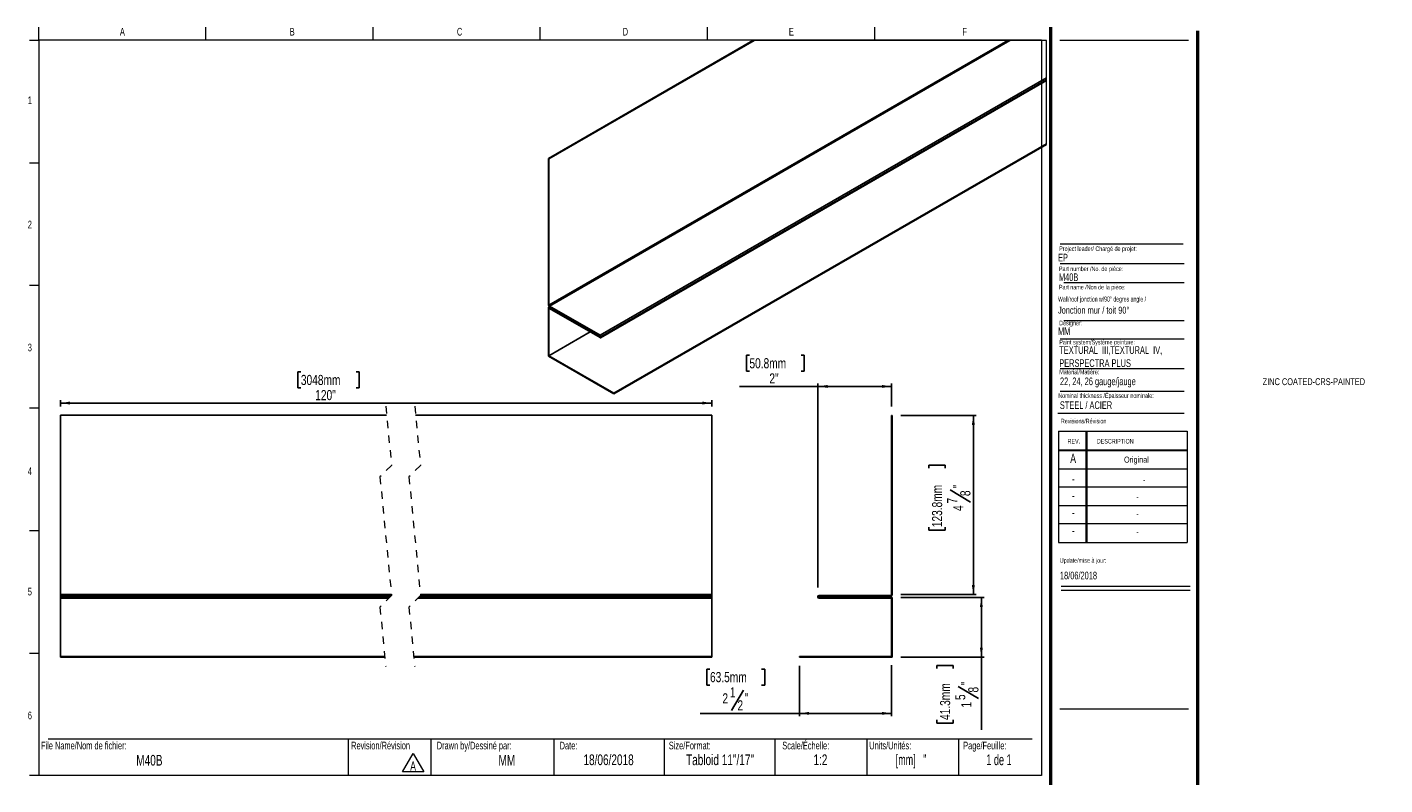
# Model space of a CAD drawing. Header units: inches. Extents: x 0.5 to 18.9, y 0.4 to 10.7.
import ezdxf

# ---------------------------------------------------------------- set-up
doc = ezdxf.new("R2010")
doc.units = ezdxf.units.IN
doc.header["$MEASUREMENT"] = 0
doc.linetypes.add('HIDDEN', pattern=[0.075, 0.05, -0.025])
doc.layers.add('FORMAT', color=7, linetype='Continuous')
doc.styles.add('SLDTEXTSTYLE0', font='TXT', dxfattribs={"width": 0.7})
doc.styles.add('SLDTEXTSTYLE1', font='TXT', dxfattribs={"width": 0.633333})
doc.styles.add('SLDTEXTSTYLE2', font='TXT', dxfattribs={"width": 0.625})
doc.styles.add('SLDTEXTSTYLE3', font='TXT', dxfattribs={"width": 0.605})
doc.styles.add('SLDTEXTSTYLE4', font='TXT', dxfattribs={"width": 0.75})
doc.dimstyles.new('SLDDIMSTYLE0', dxfattribs={"dimtxt": 0.137795, "dimasz": 0.13, "dimexe": 0, "dimexo": 0.0625, "dimgap": 0.034449, "dimtad": 1, "dimlfac": 2, "dimrnd": 1e-09, "dimzin": 12, "dimdsep": 46, "dimlunit": 5, "dimtxsty": 'SLDTEXTSTYLE4', "dimsah": 1, "dimcen": 0.09, "dimadec": 0, "dimazin": 3, "dimtfac": 1, "dimtofl": 0, "dimtmove": 0, "dimatfit": 3, "dimfxl": 1, "dimfrac": 2, "dimtolj": 1, "dimtzin": 12, "dimarcsym": 0})
doc.dimstyles.new('SLDDIMSTYLE1', dxfattribs={"dimtxt": 0.137795, "dimasz": 0.13, "dimexe": 0, "dimexo": 0.0625, "dimgap": 0.034449, "dimtad": 1, "dimdec": 6, "dimlfac": 2, "dimrnd": 1e-09, "dimzin": 12, "dimdsep": 46, "dimlunit": 5, "dimtxsty": 'SLDTEXTSTYLE4', "dimsah": 1, "dimcen": 0.09, "dimadec": 0, "dimazin": 3, "dimtfac": 1, "dimtofl": 0, "dimtmove": 0, "dimatfit": 3, "dimfxl": 1, "dimfrac": 2, "dimtolj": 1, "dimtzin": 12, "dimarcsym": 0})

# ---------------------------------------------------------------- blocks, each defined once
blk = doc.blocks.new('SW_NOTE_0')
at = {"color": 0, "linetype": 'Continuous', "lineweight": 0}
for p, q in [((-0.097, 0.017), (0.049, 0.27)), ((0.049, 0.27), (0.195, 0.017)), ((0.195, 0.017), (-0.097, 0.017))]:
    blk.add_line(p, q, dxfattribs=at)
at = {"color": 0, "linetype": 'Continuous', "lineweight": 0, "insert": (0.049, 0.161), "char_height": 0.125, "attachment_point": 2, "style": 'SLDTEXTSTYLE0'}
blk.add_mtext('A', dxfattribs=at)
blk = doc.blocks.new('SW_NOTE_1')
at = {"layer": 'FORMAT', "color": 0, "char_height": 0.10417, "attachment_point": 1, "style": 'SLDTEXTSTYLE0'}
for s, insert in [('TEXTURAL  III,TEXTURAL  IV,', (0, 0.134)), ('PERSPECTRA PLUS', (0, -0.044))]:
    blk.add_mtext(s, dxfattribs=dict(at, insert=insert))
blk = doc.blocks.new('_D')
at = {"layer": 'FORMAT'}
for p, q in [((10.283, 6.234), (10.241, 6.234)), ((10.241, 6.234), (10.241, 6.015)), ((10.984, 6.234), (11.026, 6.234)), ((11.026, 6.234), (11.026, 6.015)), ((10.241, 6.015), (10.283, 6.015)), ((11.026, 6.015), (10.984, 6.015)), ((11.214, 5.809), (10.148, 5.809)), ((11.214, 3.077), (11.214, 5.849)), ((11.214, 5.809), (12.214, 5.809)), ((12.214, 5.534), (12.214, 5.849))]:
    blk.add_line(p, q, dxfattribs=at)
for points in [[(11.214, 5.809), (11.344, 5.789), (11.344, 5.829)], [(12.214, 5.809), (12.084, 5.829), (12.084, 5.789)]]:
    blk.add_solid(points, dxfattribs=at)
at = {"layer": 'FORMAT', "char_height": 0.1378, "attachment_point": 1, "style": 'SLDTEXTSTYLE4'}
for s, insert in [('50.8mm', (10.283, 6.193)), ('2"', (10.554, 5.987))]:
    blk.add_mtext(s, dxfattribs=dict(at, insert=insert))
blk = doc.blocks.new('_D_1')
at = {"layer": 'FORMAT'}
for p, q in [((9.747, 1.967), (9.705, 1.967)), ((9.705, 1.967), (9.705, 1.748)), ((10.448, 1.967), (10.49, 1.967)), ((10.49, 1.967), (10.49, 1.748)), ((10.964, 2.009), (10.964, 1.325)), ((12.214, 2.019), (12.214, 1.325)), ((9.705, 1.748), (9.747, 1.748)), ((10.203, 1.68), (10.037, 1.404)), ((10.49, 1.748), (10.448, 1.748)), ((10.964, 1.364), (9.612, 1.364)), ((12.214, 1.364), (10.964, 1.364))]:
    blk.add_line(p, q, dxfattribs=at)
for points in [[(10.964, 1.364), (11.094, 1.344), (11.094, 1.384)], [(12.214, 1.364), (12.084, 1.384), (12.084, 1.344)]]:
    blk.add_solid(points, dxfattribs=at)
at = {"layer": 'FORMAT', "attachment_point": 1, "style": 'SLDTEXTSTYLE4'}
for s, insert, char_height in [('63.5mm', (9.747, 1.926), 0.1378), ('1', (10.018, 1.72), 0.138), ('2', (9.916, 1.637), 0.138), ('2', (10.12, 1.542), 0.138), ('"', (10.222, 1.639), 0.138)]:
    blk.add_mtext(s, dxfattribs=dict(at, insert=insert, char_height=char_height))
blk = doc.blocks.new('_D_2')
at = {"layer": 'FORMAT'}
for p, q in [((12.342, 5.416), (13.365, 5.416)), ((13.326, 2.978), (13.326, 5.416)), ((12.723, 4.697), (12.723, 4.739)), ((12.723, 4.739), (12.942, 4.739)), ((12.942, 4.739), (12.942, 4.697)), ((13.01, 4.401), (13.286, 4.236)), ((12.723, 3.895), (12.723, 3.853)), ((12.942, 3.853), (12.942, 3.895)), ((12.723, 3.853), (12.942, 3.853)), ((12.342, 2.978), (13.365, 2.978))]:
    blk.add_line(p, q, dxfattribs=at)
for points in [[(13.326, 5.416), (13.306, 5.286), (13.346, 5.286)], [(13.326, 2.978), (13.346, 3.108), (13.306, 3.108)]]:
    blk.add_solid(points, dxfattribs=at)
at = {"layer": 'FORMAT', "attachment_point": 1, "rotation": 90, "style": 'SLDTEXTSTYLE4'}
for s, insert, char_height in [('123.8mm', (12.764, 3.895), 0.1378), ('"', (13.051, 4.42), 0.138), ('7', (12.97, 4.217), 0.138), ('8', (13.148, 4.318), 0.138), ('4', (13.053, 4.115), 0.138)]:
    blk.add_mtext(s, dxfattribs=dict(at, insert=insert, char_height=char_height))
blk = doc.blocks.new('_D_3')
at = {"layer": 'FORMAT'}
for p, q in [((12.342, 2.939), (13.474, 2.939)), ((13.435, 2.939), (13.435, 2.127)), ((12.342, 2.127), (13.474, 2.127)), ((13.435, 2.127), (13.435, 1.139)), ((12.832, 1.975), (12.832, 2.017)), ((12.832, 2.017), (13.05, 2.017)), ((13.05, 2.017), (13.05, 1.975)), ((13.119, 1.73), (13.394, 1.564)), ((12.832, 1.274), (12.832, 1.232)), ((12.832, 1.232), (13.05, 1.232)), ((13.05, 1.232), (13.05, 1.274))]:
    blk.add_line(p, q, dxfattribs=at)
for points in [[(13.435, 2.939), (13.415, 2.809), (13.455, 2.809)], [(13.435, 2.127), (13.455, 2.257), (13.415, 2.257)]]:
    blk.add_solid(points, dxfattribs=at)
at = {"layer": 'FORMAT', "attachment_point": 1, "rotation": 90, "style": 'SLDTEXTSTYLE4'}
for s, insert, char_height in [('41.3mm', (12.873, 1.274), 0.1378), ('"', (13.159, 1.749), 0.138), ('8', (13.257, 1.647), 0.138), ('5', (13.079, 1.545), 0.138), ('1', (13.161, 1.443), 0.138)]:
    blk.add_mtext(s, dxfattribs=dict(at, insert=insert, char_height=char_height))
blk = doc.blocks.new('_D_4')
at = {"layer": 'FORMAT'}
for p, q in [((4.187, 6.008), (4.145, 6.008)), ((4.145, 6.008), (4.145, 5.789)), ((4.939, 6.008), (4.981, 6.008)), ((4.981, 6.008), (4.981, 5.789)), ((4.145, 5.789), (4.187, 5.789)), ((4.981, 5.789), (4.939, 5.789)), ((0.919, 5.535), (0.919, 5.622)), ((0.919, 5.583), (9.773, 5.583)), ((9.773, 5.535), (9.773, 5.622))]:
    blk.add_line(p, q, dxfattribs=at)
for points in [[(0.919, 5.583), (1.049, 5.563), (1.049, 5.603)], [(9.773, 5.583), (9.643, 5.603), (9.643, 5.563)]]:
    blk.add_solid(points, dxfattribs=at)
at = {"layer": 'FORMAT', "char_height": 0.1378, "attachment_point": 1, "style": 'SLDTEXTSTYLE4'}
for s, insert in [('3048mm', (4.187, 5.966)), ('120"', (4.382, 5.76))]:
    blk.add_mtext(s, dxfattribs=dict(at, insert=insert))

msp = doc.modelspace()

# ---------------------------------------------------------------- linework, layer by layer
at = {"color": 7, "linetype": 'Continuous', "lineweight": 18}
for p, q in [((0.6262516, 10.51707317), (0.6262516, 10.69394495)), ((2.89708494, 10.51707317), (2.89708494, 10.69394495)), ((5.16791827, 10.51707317), (5.16791827, 10.69394495)), ((7.4387516, 10.51707317), (7.4387516, 10.69394495)), ((9.70958494, 10.69394495), (9.70958494, 10.51707317)), ((11.98041827, 10.69394495), (11.98041827, 10.51707317)), ((0.5012516, 10.51707317), (0.6262516, 10.51707317)), ((14.2512516, 10.51707317), (0.6262516, 10.51707317)), ((0.6262516, 10.51707317), (0.6262516, 0.51707317)), ((14.2512516, 10.51707317), (14.2512516, 0.51707317)), ((14.5012516, 10.51707317), (16.2512516, 10.51707317)), ((0.5012516, 8.8504065), (0.6262516, 8.8504065)), ((14.50528094, 7.4796461), (16.19286796, 7.4796461)), ((14.55782728, 7.22283311), (16.19286796, 7.22283311)), ((0.5012516, 7.18373984), (0.6262516, 7.18373984)), ((14.55782728, 6.70729719), (16.19286796, 6.70729719)), ((14.50528094, 6.45740283), (16.19286796, 6.45740283)), ((14.50528094, 6.05316409), (16.19286796, 6.05316409)), ((14.50528094, 5.74531323), (16.19286796, 5.74531323)), ((0.5012516, 5.51707317), (0.6262516, 5.51707317)), ((14.4754278, 5.446808), (16.19286796, 5.446808)), ((14.48119985, 5.19874946), (16.23119985, 5.19874946)), ((14.48119985, 5.19874946), (14.48119985, 3.68874946)), ((14.85619985, 5.19874946), (14.85619985, 3.68874946)), ((14.86619985, 5.19874946), (14.86619985, 3.68874946)), ((16.23119985, 5.19874946), (16.23119985, 3.68874946)), ((14.48119985, 4.94874946), (16.23119985, 4.94874946)), ((14.48119985, 4.93874946), (16.23119985, 4.93874946)), ((14.48119985, 4.68874946), (16.23119985, 4.68874946)), ((16.23119985, 4.43874946), (14.48119985, 4.43874946)), ((14.48119985, 4.18874946), (16.23119985, 4.18874946)), ((16.23119985, 3.93874946), (14.48119985, 3.93874946)), ((0.5012516, 3.8504065), (0.6262516, 3.8504065)), ((14.48119985, 3.68874946), (16.23119985, 3.68874946)), ((14.52153854, 3.094666), (16.27153854, 3.094666)), ((14.52153854, 3.03864953), (16.27153854, 3.03864953)), ((0.5012516, 2.18373984), (0.6262516, 2.18373984)), ((0.7512516, 1.01707317), (14.1262516, 1.01707317)), ((4.83168021, 1.01707317), (4.83168021, 0.51707317)), ((5.95393245, 1.01707317), (5.95393245, 0.51707317)), ((7.6262516, 1.01707317), (7.6262516, 0.51707317)), ((9.1262516, 1.01707317), (9.1262516, 0.51707317)), ((10.6262516, 1.01707317), (10.6262516, 0.51707317)), ((11.8762516, 1.01707317), (11.8762516, 0.51707317)), ((13.1262516, 1.01707317), (13.1262516, 0.51707317)), ((0.6262516, 0.51707317), (0.5012516, 0.51707317)), ((14.2512516, 0.51707317), (0.6262516, 0.51707317))]:
    msp.add_line(p, q, dxfattribs=at)
at = {"color": 7, "linetype": 'Continuous', "lineweight": 50}
for p, q in [((14.3762516, 10.69394495), (14.3762516, 0.39207317)), ((16.3762516, 0.39207317), (16.3762516, 10.64207317))]:
    msp.add_line(p, q, dxfattribs=at)
at = {"color": 7, "linetype": 'Continuous', "lineweight": 25}
for p, q in [((7.55064082, 8.90761257), (10.331167, 10.51277621)), ((7.55771125, 6.91321299), (13.79301415, 10.51277621)), ((7.55771125, 8.90353059), (10.34531019, 10.51277621)), ((7.56455874, 6.90135073), (13.82041117, 10.51277621)), ((8.25244328, 6.50424417), (14.31851357, 10.00611209)), ((8.2611939, 6.47145575), (14.31851357, 9.96827253)), ((8.26481711, 6.48281114), (14.31851357, 9.97753589)), ((8.26481711, 6.47946718), (14.31851357, 9.97419193)), ((8.44159416, 5.7160185), (14.31851357, 9.10869259)), ((8.44159416, 5.70785337), (14.31851357, 9.10052746)), ((7.55064082, 8.90761257), (7.55064082, 6.91729497)), ((7.55064082, 8.90761257), (7.55771125, 8.90353059)), ((7.55771125, 8.90353059), (7.55771125, 6.91321299)), ((7.55064082, 6.88562942), (7.56415043, 6.89342848)), ((7.55064082, 6.88562942), (7.55064082, 6.22218983)), ((8.25244328, 6.48048679), (7.55064082, 6.88562942)), ((8.25244328, 6.47232166), (7.55771125, 6.87338231)), ((7.55771125, 6.87338231), (7.55771125, 6.22627298)), ((7.56455874, 6.90135073), (8.25244328, 6.50424417)), ((7.56455874, 6.8931856), (8.25244328, 6.49607787)), ((7.55771125, 6.22627298), (8.11818499, 6.54982765)), ((8.25774668, 6.48689312), (8.25774668, 6.48354916)), ((8.26481711, 6.48281114), (8.26481711, 6.47946718)), ((7.55064082, 6.22218983), (8.44159416, 5.70785337)), ((7.55771125, 6.22627298), (8.44159416, 5.7160185)), ((8.44159416, 5.7160185), (8.44159416, 5.70785337)), ((0.9189547, 5.41640779), (5.35250775, 5.41640779)), ((0.9189547, 5.41640779), (0.9189547, 2.97890774)), ((5.74620875, 5.41640779), (9.77330036, 5.41640779)), ((9.77330036, 5.41640779), (9.77330036, 2.97890774)), ((12.22368986, 5.41561055), (12.21368986, 5.41561055)), ((12.21368986, 5.41561055), (12.21368986, 2.97811053)), ((12.22368986, 5.41561055), (12.22368986, 2.97811053)), ((0.9189547, 2.97890774), (5.41777953, 2.97890774)), ((0.9189547, 2.97890774), (0.9189547, 2.96922272)), ((0.9189547, 2.96922272), (5.41872757, 2.96922272)), ((0.9189547, 2.96922272), (0.9189547, 2.95172273)), ((5.81148053, 2.97890774), (9.77330036, 2.97890774)), ((5.81242857, 2.96922272), (9.77330036, 2.96922272)), ((9.77330036, 2.97890774), (9.77330036, 2.96922272)), ((9.77330036, 2.96922272), (9.77330036, 2.95172273)), ((12.20400482, 2.96842549), (11.23118987, 2.96842549)), ((12.20400482, 2.95842549), (11.23118987, 2.95842549)), ((0.9189547, 2.95172273), (5.40469466, 2.95172273)), ((0.9189547, 2.95172273), (0.9189547, 2.94762828)), ((0.9189547, 2.94762828), (5.40059978, 2.94762828)), ((0.9189547, 2.94762828), (0.9189547, 2.93012822)), ((0.9189547, 2.93012822), (5.38310089, 2.93012822)), ((0.9189547, 2.93012822), (0.9189547, 2.13762829)), ((5.77680189, 2.93012822), (9.77330036, 2.93012822)), ((5.79430078, 2.94762828), (9.77330036, 2.94762828)), ((5.79839566, 2.95172273), (9.77330036, 2.95172273)), ((9.77330036, 2.95172273), (9.77330036, 2.94762828)), ((9.77330036, 2.94762828), (9.77330036, 2.93012822)), ((9.77330036, 2.93012822), (9.77330036, 2.13762829)), ((11.21368988, 2.95092549), (11.21368988, 2.946831)), ((11.22368987, 2.95092549), (11.22368987, 2.946831)), ((11.23118987, 2.939331), (12.22368986, 2.939331)), ((11.23118987, 2.929331), (12.21368986, 2.929331)), ((12.21368986, 2.929331), (12.21368986, 2.13683098)), ((12.22368986, 2.939331), (12.22368986, 2.12683099)), ((0.9189547, 2.13762829), (0.9189547, 2.12762823)), ((0.9189547, 2.13762829), (5.32710537, 2.13762829)), ((0.9189547, 2.12762823), (5.32808392, 2.12762823)), ((5.72080637, 2.13762829), (9.77330036, 2.13762829)), ((5.72178492, 2.12762823), (9.77330036, 2.12762823)), ((9.77330036, 2.13762829), (9.77330036, 2.12762823)), ((12.21368986, 2.13683098), (10.9636899, 2.13683098)), ((10.9636899, 2.13683098), (10.9636899, 2.12683099)), ((12.22368986, 2.12683099), (10.9636899, 2.12683099))]:
    msp.add_line(p, q, dxfattribs=at)
at = {"color": 8, "linetype": 'Continuous', "lineweight": 25}
msp.add_line((8.25244328, 6.48048679), (8.25774668, 6.48354798), dxfattribs=at)
at = {"color": 7, "linetype": 'HIDDEN', "lineweight": 18}
for p, q in [((5.34029539, 5.54140778), (5.41903555, 4.73545305)), ((5.73399618, 5.54140778), (5.81273634, 4.73545305)), ((5.41903555, 4.73545305), (5.26155523, 4.57797274)), ((5.81273634, 4.73545305), (5.65525602, 4.57797274)), ((5.26155523, 4.57797274), (5.41903555, 2.96606329)), ((5.65525602, 4.57797274), (5.81273634, 2.96606329)), ((5.41903555, 2.96606329), (5.26155523, 2.80858297)), ((5.81273634, 2.96606329), (5.65525602, 2.80858297)), ((5.26155523, 2.80858297), (5.34029539, 2.00262825)), ((5.65525602, 2.80858297), (5.73399618, 2.00262825))]:
    msp.add_line(p, q, dxfattribs=at)
at = {"color": 7, "linetype": 'Continuous', "lineweight": 18, "flags": 128}
msp.add_lwpolyline([(14.31851357, 9.10052746), (14.31851357, 9.10869259), (14.31851357, 9.96827253), (14.31851357, 9.97419193), (14.31851357, 9.97753589), (14.31851357, 10.00611209), (14.31851357, 10.51277621), (13.82041117, 10.51277621), (13.79301415, 10.51277621), (10.34531019, 10.51277621), (10.331167, 10.51277621)], dxfattribs=at)
at = {"color": 7, "linetype": 'Continuous', "lineweight": 25}
for centre, radius, start, end in [((7.58085398, 6.91866452), 0.03024418, 182.595417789, 237.398754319), ((7.57258719, 6.91389264), 0.01489146, 182.615902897, 237.375500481), ((8.23795669, 6.48159232), 0.02688806, 2.598074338, 57.39977379), ((8.24623758, 6.4863711), 0.01152093, 2.59697147, 57.408540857), ((8.25451327, 6.48302538), 0.00327556, 230.805819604, 9.201344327), ((8.25727411, 6.47824273), 0.00764173, 230.789927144, 9.220373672), ((11.23118986, 2.95092549), 0.0175, 90, 180), ((11.23118986, 2.95092549), 0.0075, 90, 180), ((12.20400482, 2.97811053), 0.01968504, 270, 0), ((12.20400482, 2.97811053), 0.00968504, 270, 0), ((11.23118986, 2.946831), 0.0175, 180, 270), ((11.23118986, 2.946831), 0.0075, 180, 270)]:
    msp.add_arc(centre, radius, start, end, dxfattribs=at)
at = {"layer": 'FORMAT', "color": 250, "lineweight": 18, "true_color": 0x454545}
msp.add_line((14.50528094, 7.74778908), (16.17565424, 7.74778908), dxfattribs=at)
at = {"layer": 'FORMAT', "lineweight": 18}
for p, q in [((11.21368986, 2.946831), (11.21368986, 2.95869905)), ((14.5012516, 1.42655357), (16.2512516, 1.42655357))]:
    msp.add_line(p, q, dxfattribs=at)

# ---------------------------------------------------------------- block references
at = {"color": 7, "linetype": 'Continuous', "lineweight": 0}
msp.add_blockref('SW_NOTE_0', (5.66292394, 0.55004025), dxfattribs=at)
at = {"layer": 'FORMAT'}
msp.add_blockref('SW_NOTE_1', (14.4936793, 6.22195149), dxfattribs=at)

# ---------------------------------------------------------------- texts
at = {"color": 7, "linetype": 'Continuous', "lineweight": 0}
for s, insert, char_height, attachment_point, style in [('A', (1.76142579, 10.6839024), 0.10416667, 2, 'SLDTEXTSTYLE0'), ('B', (4.06958911, 10.6839024), 0.10416667, 2, 'SLDTEXTSTYLE0'), ('C', (6.34413178, 10.6839024), 0.10416667, 2, 'SLDTEXTSTYLE0'), ('D', (8.59747332, 10.6839024), 0.10416667, 2, 'SLDTEXTSTYLE0'), ('E', (10.8526565, 10.6839024), 0.10416667, 2, 'SLDTEXTSTYLE0'), ('F', (13.20742543, 10.6839024), 0.10416667, 2, 'SLDTEXTSTYLE0'), ('1', (0.5037246, 9.75182478), 0.10416667, 2, 'SLDTEXTSTYLE0'), ('2', (0.5037246, 8.06186262), 0.10416667, 2, 'SLDTEXTSTYLE0'), ('EP', (14.47701034, 7.61261449), 0.104166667, 1, 'SLDTEXTSTYLE0'), ('Project leader/ Chargé de projet:', (14.49277361, 7.71280373), 0.0625, 1, 'SLDTEXTSTYLE0'), ('Part number /No. de pièce:', (14.48926382, 7.43950417), 0.0625, 1, 'SLDTEXTSTYLE0'), ('M40B', (14.48926382, 7.34629318), 0.104166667, 1, 'SLDTEXTSTYLE0'), ('Designer:', (14.49277361, 6.70270676), 0.0625, 1, 'SLDTEXTSTYLE0'), ('MM', (14.47701034, 6.6115619), 0.104166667, 1, 'SLDTEXTSTYLE0'), ('3', (0.5037246, 6.39100017), 0.10416667, 2, 'SLDTEXTSTYLE0'), ('Paint system/Système peinture:', (14.4936793, 6.44233934), 0.0625, 1, 'SLDTEXTSTYLE0'), ('ZINC COATED-CRS-PAINTED', (17.25790342, 5.92072099), 0.09375, 1, 'SLDTEXTSTYLE0'), ('Nominal thickness /Épaisseur nominale:', (14.48027845, 5.71521348), 0.0625, 1, 'SLDTEXTSTYLE0'), ('STEEL / ACIER', (14.50193609, 5.60657576), 0.1041666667, 1, 'SLDTEXTSTYLE0'), ('Revisions/Révision', (14.51560122, 5.36941883), 0.0625, 1, 'SLDTEXTSTYLE0'), ('REV.', (14.60623117, 5.09512968), 0.0625, 1, 'SLDTEXTSTYLE0'), ('DESCRIPTION', (15.00414236, 5.09512968), 0.0625, 1, 'SLDTEXTSTYLE0'), ('A', (14.68204136, 4.89428093), 0.125, 2, 'SLDTEXTSTYLE0'), ('Original', (15.54196943, 4.85546175), 0.083333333, 2, 'SLDTEXTSTYLE0'), ('4', (0.5037246, 4.7085424), 0.10416667, 2, 'SLDTEXTSTYLE0'), ('-', (14.68335791, 4.61740373), 0.125, 2, 'SLDTEXTSTYLE0'), ('-', (15.64717395, 4.57858454), 0.08333333, 2, 'SLDTEXTSTYLE0'), ('-', (14.68335791, 4.38816527), 0.125, 2, 'SLDTEXTSTYLE0'), ('-', (15.55567278, 4.34934608), 0.08333333, 2, 'SLDTEXTSTYLE0'), ('-', (14.68335791, 4.15690015), 0.125, 2, 'SLDTEXTSTYLE0'), ('-', (15.55567278, 4.11808096), 0.08333333, 2, 'SLDTEXTSTYLE0'), ('-', (14.68335791, 3.91429561), 0.125, 2, 'SLDTEXTSTYLE0'), ('-', (15.55567278, 3.87547642), 0.08333333, 2, 'SLDTEXTSTYLE0'), ('Update/mise à jour:', (14.50090209, 3.47468308), 0.0625, 1, 'SLDTEXTSTYLE0'), ('18/06/2018', (14.50292977, 3.29031445), 0.104166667, 1, 'SLDTEXTSTYLE0'), ('5', (0.5037246, 3.07157689), 0.10416667, 2, 'SLDTEXTSTYLE0'), ('6', (0.5037246, 1.38784093), 0.10416667, 2, 'SLDTEXTSTYLE0'), ('File Name/Nom de fichier:', (0.65493189, 0.97867855), 0.1041666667, 1, 'SLDTEXTSTYLE0'), ('Revision/Révision', (4.87009835, 0.97867855), 0.1041666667, 1, 'SLDTEXTSTYLE0'), ('Drawn by/Dessiné par:', (6.03329934, 0.97867855), 0.1041666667, 1, 'SLDTEXTSTYLE0'), ('Date:', (7.70350905, 0.97867855), 0.104166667, 1, 'SLDTEXTSTYLE0'), ('Size/Format:', (9.18750927, 0.97867855), 0.1041666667, 1, 'SLDTEXTSTYLE0'), ('Scale/Échelle:', (10.72938767, 0.97867855), 0.1041666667, 1, 'SLDTEXTSTYLE0'), ('Units/Unités:', (11.91111672, 0.97867855), 0.1041666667, 1, 'SLDTEXTSTYLE0'), ('Page/Feuille:', (13.18799756, 0.97867855), 0.1041666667, 1, 'SLDTEXTSTYLE0'), ('M40B', (2.1283142, 0.79939677), 0.145833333, 2, 'SLDTEXTSTYLE0'), ('MM', (6.98639338, 0.79939676), 0.145833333, 2, 'SLDTEXTSTYLE0'), ('18/06/2018', (8.36878578, 0.80596202), 0.145833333, 2, 'SLDTEXTSTYLE0'), ('Tabloid 11"/17"', (9.88310669, 0.80596202), 0.1458333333, 2, 'SLDTEXTSTYLE0'), ('1:2', (11.24744214, 0.80596202), 0.145833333, 2, 'SLDTEXTSTYLE0'), ('[mm]   "', (12.47899807, 0.80596202), 0.145833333, 2, 'SLDTEXTSTYLE2'), ('1 de 1', (13.67421983, 0.80596202), 0.145833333, 2, 'SLDTEXTSTYLE1')]:
    msp.add_mtext(s, dxfattribs=dict(at, insert=insert, char_height=char_height, attachment_point=attachment_point, style=style))
at = {"layer": 'FORMAT', "attachment_point": 1}
for s, insert, char_height, style in [('Part name /Non de la pièce:', (14.48926382, 7.1904184), 0.0625, 'SLDTEXTSTYLE0'), ('Wall/roof jonction w/90° degres angle /', (14.47701034, 7.03127178), 0.069273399, 'SLDTEXTSTYLE3'), ('Jonction mur / toit 90°', (14.47701034, 6.89268758), 0.09375, 'SLDTEXTSTYLE0'), ('Material/Matière:', (14.4936793, 6.0368173), 0.0625, 'SLDTEXTSTYLE0'), ('22, 24, 26 gauge/jauge', (14.503118, 5.93042578), 0.1041666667, 'SLDTEXTSTYLE0')]:
    msp.add_mtext(s, dxfattribs=dict(at, insert=insert, char_height=char_height, style=style))

# ---------------------------------------------------------------- dimensions: what is measured, and where the dimension line sits
at = {"layer": 'FORMAT'}
for base, p1, p2, dimstyle, picture, middle in [((12.21368986, 5.80931132), (11.21368986, 2.95869905), (12.21368986, 5.41561053), 'SLDDIMSTYLE0', '_D', (10.63367872, 5.80931132)), ((10.96368986, 1.36397162), (12.21368986, 2.136831), (10.96368986, 2.126831), 'SLDDIMSTYLE1', '_D_1', (10.09754812, 1.36397162))]:
    dim = msp.add_linear_dim(base=base, p1=p1, p2=p2, dimstyle=dimstyle, dxfattribs=at)
    dim.commit()
    dim.dimension.update_dxf_attribs({"geometry": picture, "text_midpoint": middle, "dimtype": 160})
dim = msp.add_linear_dim(base=(9.7732994, 5.5826087), p1=(0.91895565, 5.41640778), p2=(9.7732994, 5.41640778), text='120"', dimstyle='SLDDIMSTYLE0', dxfattribs=at)
dim.commit()
dim.dimension.update_dxf_attribs({"geometry": '_D_4', "text_midpoint": (4.56335078, 5.5826087), "dimtype": 160})
for base, p1, p2, picture, middle in [((13.32605206, 5.41561053), (12.22368986, 2.97811053), (12.22368986, 5.41561053), '_D_2', (13.32605206, 4.29596572)), ((13.43462812, 2.126831), (12.22368986, 2.939331), (12.22368986, 2.126831), '_D_3', (13.43462812, 1.62455416))]:
    dim = msp.add_linear_dim(base=base, p1=p1, p2=p2, angle=90, dimstyle='SLDDIMSTYLE1', dxfattribs=at)
    dim.commit()
    dim.dimension.update_dxf_attribs({"geometry": picture, "text_midpoint": middle, "dimtype": 160})

doc.saveas('drawing.dxf')
